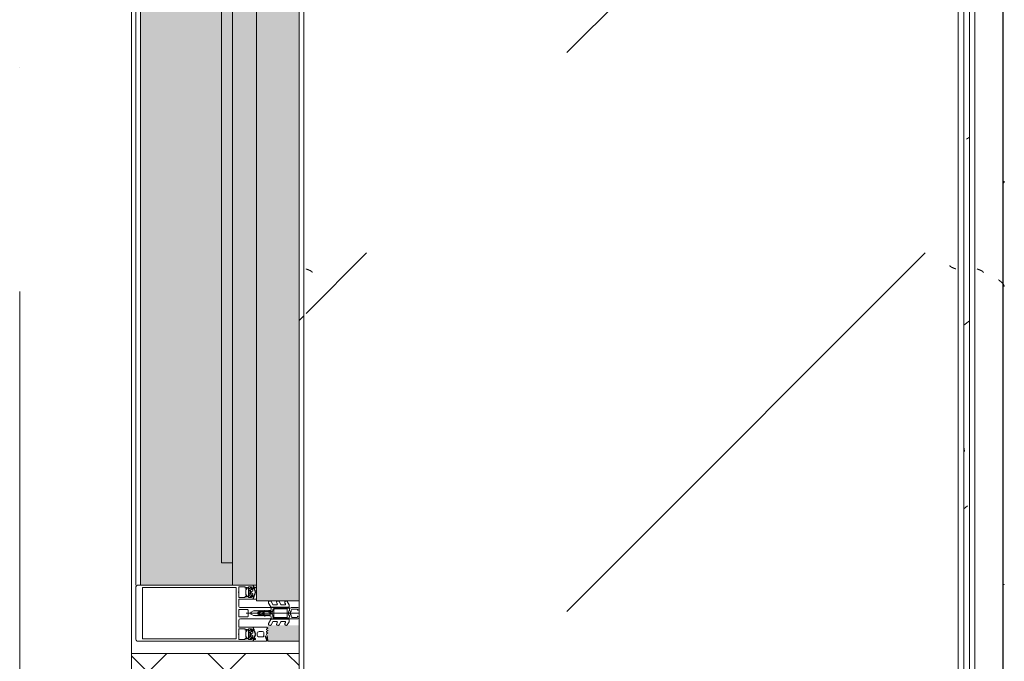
# Model space of a CAD drawing. Header units: millimetres. Extents: x -3267 to 40126, y 29201 to 102288.
# Tile 167 of 256: x 36726 to 37607, y 41871 to 42445. Entities that reach past the tile are written whole.
import ezdxf

# ---------------------------------------------------------------- set-up
doc = ezdxf.new("R2010")
doc.units = ezdxf.units.MM
doc.linetypes.add('4_ Штрихпунктир_ 10 х 2 мм', pattern=[1400, 1000, -200, 0, -200])
for name, color, linetype, lineweight in [('A-DETL-GENF-OTLN', 7, 'Continuous', 9), ('A-GLAZ-____-OTLN', 7, 'Continuous', 9), ('A-GLAZ-CWMG-MCUT', 7, 'Continuous', 9), ('A-GLAZ-CWMG-OTLN', 7, 'Continuous', 9), ('A-WALL-____-MCUT', 7, 'Continuous', 9), ('A-WALL-____-OTLN', 7, 'Continuous', 9), ('A-WALL-____-PATT', 7, 'Continuous', 9), ('M-EQPM-____-OTLN', 7, 'Continuous', 9), ('S-GRID-____-OTLN', 7, 'Continuous', 9)]:
    doc.layers.add(name, color=color, linetype=linetype, lineweight=lineweight)
pattern_1 = [(315, (43550, -34250), (1000, 0), [50, -1364.214]), (315, (43050, -34250), (1000, 0), [50, -1364.214]), (315, (43050, -34750), (1000, 0), [50, -1364.214]), (315, (43764.64, -34964.64), (1000, 0), [403.55, -1010.664]), (315, (43264.64, -34964.64), (1000, 0), [403.55, -1010.664]), (315, (43764.64, -34464.64), (1000, 0), [403.55, -1010.664]), (315, (43264.64, -34464.64), (1000, 0), [453.55, -960.664])]

# ---------------------------------------------------------------- blocks, each defined once
blk = doc.blocks.new('FP_200-ВКК_02_К1_З_ЭОМ_кабель_')
at = {"layer": 'M-EQPM-____-OTLN', "color": 253, "true_color": 0xaaaaaa}
for p, q in [((1650, 630.11), (0, 630.11)), ((718.65, 631.27), (718.56, 631.28)), ((718.74, 631.26), (718.65, 631.27)), ((718.82, 631.25), (718.74, 631.26)), ((718.91, 631.23), (718.82, 631.25)), ((719, 631.21), (718.91, 631.23)), ((719.09, 631.18), (719, 631.21)), ((719.18, 631.15), (719.09, 631.18)), ((719.26, 631.12), (719.18, 631.15)), ((719.35, 631.08), (719.26, 631.12)), ((719.44, 631.04), (719.35, 631.08)), ((719.53, 630.99), (719.44, 631.04)), ((719.61, 630.94), (719.53, 630.99)), ((719.7, 630.88), (719.61, 630.94)), ((719.79, 630.83), (719.7, 630.88)), ((719.88, 630.76), (719.79, 630.83)), ((719.97, 630.7), (719.88, 630.76)), ((720.05, 630.63), (719.97, 630.7)), ((720.14, 630.55), (720.05, 630.63)), ((720.23, 630.48), (720.14, 630.55)), ((720.32, 630.4), (720.23, 630.48)), ((720.4, 630.31), (720.32, 630.4)), ((720.49, 630.22), (720.4, 630.31)), ((720.58, 630.13), (720.49, 630.22)), ((720.67, 630.04), (720.58, 630.13)), ((1079.21, 631.21), (1079.14, 631.27)), ((1079.28, 631.06), (1079.21, 631.21)), ((1079.35, 630.82), (1079.28, 631.06)), ((1079.42, 630.5), (1079.35, 630.82)), ((1079.49, 630.1), (1079.42, 630.5))]:
    blk.add_line(p, q, dxfattribs=at)
blk = doc.blocks.new('ПР_Крышка пояса - Тип 1-V199-ВКК_02_К1_З_ЭОМ_кабель_')
at = {"layer": 'M-EQPM-____-OTLN', "true_color": 0xaaaaaa}
h = blk.add_hatch(dxfattribs=at)
h.set_pattern_fill('FP_96', color=253, style=0, pattern_type=2)
h.set_pattern_definition([(140.116, (43300, -34960.7), (31.8804, 362.8687), [38.035, -418.388]), (84.979, (43300, -34960.7), (-382.1136, -70.1924), [30.356, -333.911]), (190.409, (43302.66, -34930.47), (-350.2335, 292.6756), [32.376, -356.132]), (136.302, (43198.4, -34960.7), (84.086, 539.927), [57.037, -627.411]), (186.609, (43205.4, -34915.7), (-494.8554, 472.851), [48.567, -534.241]), (81.148, (43198.4, -34960.7), (-494.8496, 472.857), [45.536, -500.899]), (111.079, (43223.8, -34910.11), (204.5313, 301.9806), [37.963, -417.597]), (55.89, (43223.8, -34910.1), (-368.3755, 123.0973), [30.394, -334.332]), (161.523, (43240.84, -34884.95), (-163.8489, 425.0748), [32.367, -356.032]), (127.614, (43300, -34960.7), (-169.11016, 6.15234), [16.721, -313.638, 16.721, -658.437]), (127.614, (43300, -34960.7), (-169.11016, 6.15234), [-347.079, -322.758, 16.721, -318.958]), (97.531, (43300, -34960.7), (-200.36217, 133.088), [16.696, -176.575, 16.696, -305.591, -127.751]), (97.531, (43300, -34960.7), (-200.36217, 133.088), [-515.558, 16.696, -111.055]), (57.393, (43300, -35073.52), (11.4573, 270.066), [16.715, -109.913, 16.715, -378.366, -524.242]), (57.393, (43300, -35073.52), (11.4573, 270.066), [-521.709, 16.715, -507.527]), (47.382, (43300, -35124.11), (-50.8514, 295.0393), [16.727, -148.004, 16.727, -245.829, -372.545]), (47.382, (43300, -35124.11), (-50.8514, 295.0393), [-427.287, 16.727, -355.819])])
h.paths.add_polyline_path([(1650, 600), (0, 600), (0, 595), (1650, 595)])
at = {"layer": 'M-EQPM-____-OTLN', "color": 253, "true_color": 0xaaaaaa}
blk.add_blockref('FP_200-ВКК_02_К1_З_ЭОМ_кабель_', (0, 0), dxfattribs=at)
blk = doc.blocks.new('Rectangular Mullion - HI_CovCap-20mm_Mull-105mm-V273-ВКК_02_К1_З_ЭОМ_кабель_')
at = {"layer": 'A-DETL-GENF-OTLN', "color": 253, "true_color": 0xaaaaaa}
for p, q in [((-25, 144.5), (-25, 130.68)), ((23.5, 146), (-23.5, 146)), ((25, 130.68), (25, 144.5)), ((-25, 136), (-25, 59.5)), ((-22.9, 135.44), (-22.9, 59.4)), ((22.9, 136), (22.9, 59.4)), ((25, 136), (25, 59.4)), ((-25, 59.5), (-25, 61)), ((-12.6, 53.5), (-12.6, 41.4)), ((-3.2, 46.1), (-3.2, 53.5)), ((-2.7, 54), (2.7, 54)), ((3.2, 53.5), (3.2, 46.1)), ((12.6, 41.4), (12.6, 53.5)), ((-21.76, 44.51), (-22.58, 43.54)), ((-22.24, 46.35), (-21.18, 47.41)), ((-20.47, 47.7), (-17.13, 47.7)), ((-16.42, 47.41), (-15.36, 46.35)), ((-15.02, 43.54), (-15.84, 44.51)), ((-5, 25.5), (-5, 52.5)), ((2.7, 45.6), (-2.7, 45.6)), ((0, 47.27), (0, 0)), ((5, 52.5), (5, 25.5)), ((15.02, 43.54), (15.84, 44.51)), ((15.36, 46.35), (16.42, 47.41)), ((17.13, 47.7), (20.47, 47.7)), ((21.18, 47.41), (22.24, 46.35)), ((21.76, 44.51), (22.58, 43.54)), ((-23.5, 40.8), (-25, 40.8)), ((-22.3, 40.8), (-22.9, 40.8)), ((-22.9, 40.2), (-21.62, 40.2)), ((-22.27, 39.59), (-22.55, 39.1)), ((-21.2, 42.9), (-21.2, 41.7)), ((-21.07, 39.62), (-21.08, 39.77)), ((-19.5, 43.4), (-20.7, 43.4)), ((-20.7, 41.2), (-20.42, 41.2)), ((-20.48, 39.51), (-20.66, 39.4)), ((-20.16, 41.35), (-19.24, 42.95)), ((-19.97, 39.2), (-20.02, 39.33)), ((-17.65, 44), (-19.95, 44)), ((-19.33, 39.22), (-19.48, 39.08)), ((-18.77, 39.04), (-18.85, 39.17)), ((-18.36, 42.95), (-17.44, 41.35)), ((-18.16, 39.23), (-18.26, 39.06)), ((-16.9, 43.4), (-18.1, 43.4)), ((-17.56, 39.21), (-17.67, 39.31)), ((-17.18, 41.2), (-16.9, 41.2)), ((-17.02, 39.56), (-17.07, 39.36)), ((-16.46, 39.68), (-16.59, 39.75)), ((-16.4, 41.7), (-16.4, 42.9)), ((-14.64, 40.8), (-15.29, 40.8)), ((-0.87, 36.5), (-1.7, 35.06)), ((-1.12, 34.47), (-0.43, 35.65)), ((0.43, 35.65), (1.12, 34.47)), ((1.7, 35.06), (0.87, 36.5)), ((14.64, 40.8), (15.29, 40.8)), ((16.4, 41.7), (16.4, 42.9)), ((16.4, 35.6), (16.4, 32.6)), ((16.46, 39.68), (16.59, 39.75)), ((16.9, 43.4), (18.1, 43.4)), ((17.18, 41.2), (16.9, 41.2)), ((17.02, 39.56), (17.07, 39.36)), ((18.36, 42.95), (17.44, 41.35)), ((17.56, 39.21), (17.67, 39.31)), ((17.65, 44), (19.95, 44)), ((18.16, 39.23), (18.26, 39.06)), ((19.2, 37.6), (18.4, 37.6)), ((18.77, 39.04), (18.85, 39.17)), ((20.16, 41.35), (19.24, 42.95)), ((19.33, 39.22), (19.48, 39.08)), ((19.5, 43.4), (20.7, 43.4)), ((19.97, 39.2), (20.02, 39.33)), ((20.7, 41.2), (20.42, 41.2)), ((20.48, 39.51), (20.66, 39.4)), ((21.07, 39.62), (21.08, 39.77)), ((21.2, 42.9), (21.2, 41.7)), ((21.2, 32.6), (21.2, 35.6)), ((22.9, 40.2), (21.62, 40.2)), ((22.27, 39.59), (22.55, 39.1)), ((22.3, 40.8), (22.9, 40.8)), ((-9.07, 27.17), (-5.65, 25.19)), ((-2.24, 31), (-2.45, 30.87)), ((-2.45, 30.53), (-2.25, 30.41)), ((-1.89, 34.49), (-2.1, 32.75)), ((-1.33, 33.68), (-1.33, 33.78)), ((-1.25, 31.1), (0.74, 31.1)), ((-0.6, 32.5), (-0.6, 32.42)), ((0.84, 33), (-0.1, 33)), ((0.6, 32.3), (0.93, 32.3)), ((1.02, 31.78), (0.74, 32.06)), ((1.33, 33.78), (1.33, 33.68)), ((2.1, 32.75), (1.89, 34.49)), ((2.45, 30.87), (2.24, 31)), ((2.25, 30.41), (2.45, 30.53)), ((5.65, 25.19), (9.07, 27.17)), ((14.04, 28.99), (13.55, 28.15)), ((15.24, 28.15), (14.75, 28.99)), ((16.25, 28.99), (15.76, 28.15)), ((17.44, 28.15), (16.96, 28.99)), ((17.4, 31.6), (20.2, 31.6)), ((18.43, 28.95), (17.96, 28.15)), ((23.1, 29.29), (20.89, 30.27)), ((24.8, 29.2), (23.51, 29.2)), ((23.55, 28.9), (24.16, 28.9)), ((24.56, 28), (23.89, 28)), ((24.76, 28.3), (24.76, 28.2)), ((-7.75, 16.23), (-10.41, 17.77)), ((-7.75, 23.52), (-10.33, 25.01)), ((-9.07, 19.88), (-8.25, 19.41)), ((-7.5, 19.84), (-7.5, 23.08)), ((-5.4, 9.3), (-5.4, 24.76)), ((-3.5, 25), (-4.5, 25)), ((-3.9, 22), (-3.9, 11)), ((-3.4, 22.5), (3.4, 22.5)), ((-3.3, 23.5), (-1.9, 23.5)), ((-1.7, 23.7), (-1.7, 24.9)), ((-1.4, 24.49), (-1.4, 23.99)), ((-1.1, 23.82), (-0.5, 24.17)), ((0.3, 26.2), (-1.09, 26.2)), ((0.43, 25), (0.2, 25)), ((0.34, 25.28), (0.58, 25.52)), ((0.5, 24.17), (1.42, 23.63)), ((1.92, 23.5), (3.3, 23.5)), ((4.5, 25), (3.5, 25)), ((3.9, 11), (3.9, 22)), ((4.3, 22.5), (4.3, 9.4)), ((5.4, 24.76), (5.4, 9.3)), ((7.5, 23.08), (7.5, 19.84)), ((10.33, 25.01), (7.75, 23.52)), ((10.41, 17.77), (7.75, 16.23)), ((8.25, 19.41), (9.07, 19.88)), ((-7.62, 8.87), (-10.41, 10.48)), ((-9.07, 12.6), (-8.25, 12.12)), ((-7.5, 12.55), (-7.5, 15.8)), ((3.4, 10.5), (-3.4, 10.5)), ((-1.7, 9), (-2, 8.69)), ((2, 8.69), (1.7, 9)), ((7.5, 15.8), (7.5, 12.55)), ((10.41, 10.48), (7.62, 8.87)), ((8.25, 12.12), (9.07, 12.6)), ((-5.9, 8.8), (-7.37, 8.8)), ((-5, 1), (-5, 6.7)), ((-2.71, 8.4), (-4.02, 8.4)), ((-3.7, 1.7), (-3.7, 6)), ((-2.7, 7), (-2.13, 7)), ((-1.42, 7.29), (-0.71, 8.01)), ((0.71, 8.01), (1.42, 7.29)), ((2.13, 7), (2.7, 7)), ((3.3, 8.4), (2.71, 8.4)), ((3.7, 6), (3.7, 1.7)), ((7.37, 8.8), (5.9, 8.8))]:
    blk.add_line(p, q, dxfattribs=at)
at = {"layer": 'A-DETL-GENF-OTLN', "color": 253, "true_color": 0xaaaaaa, "flags": 128}
for points in [[(22.9, 130.68), (22.9, 140.2), (-22.9, 140.2), (-22.9, 130.68)], [(-19.05, 54), (-23.5, 54), (-23.5, 48.3), (-22.3, 48.3), (-22.3, 47.7), (-22.95, 47.05)], [(22.9, 61), (22.9, 57.79), (22.9, 56.3), (11.2, 56.3), (-11.2, 56.3), (-22.9, 56.3), (-22.9, 57.79), (-22.9, 61)], [(-14.65, 47.05), (-15.3, 47.7), (-15.3, 48.3), (-14.1, 48.3), (-14.1, 54), (-18.55, 54)], [(-6.5, 54), (-11.2, 54), (-12.1, 54)], [(12.1, 54), (11.2, 54), (6.5, 54)], [(18.55, 54), (14.1, 54), (14.1, 48.3), (15.3, 48.3), (15.3, 47.7), (14.65, 47.05)], [(25, 61), (25, 57.79), (25, 41), (23.1, 41), (22.3, 41.8), (22.3, 42.4), (23.5, 42.4), (23.5, 45.1), (19.05, 45.1)], [(22.95, 47.05), (22.3, 47.7), (22.3, 48.3), (23.5, 48.3), (23.5, 54), (19.05, 54)], [(-19.05, 45.1), (-23.5, 45.1), (-23.5, 42.4), (-22.3, 42.4), (-22.3, 41.8), (-23.1, 41), (-25, 41)], [(-13.1, 40.9), (-14.4, 40.9), (-15.3, 41.8), (-15.3, 42.4), (-14.1, 42.4), (-14.1, 45.1), (-18.55, 45.1)], [(18.55, 45.1), (14.1, 45.1), (14.1, 42.4), (15.3, 42.4), (15.3, 41.8), (14.4, 40.9), (13.1, 40.9)], [(-22.5, 43.09), (-22, 42.8), (-22, 42.67)], [(-16.05, 40.2), (-14.75, 40.1), (-16.02, 40.1), (-16.02, 39.94)], [(-15.6, 42.67), (-15.6, 42.8), (-15.1, 43.09)], [(-12.6, 38), (-12.6, 40.8), (-13.95, 40.8)], [(-0.87, 42.8), (-2, 40.84), (-2, 39.84), (-2.5, 39.55), (-2, 39.26), (-2, 38.04), (-2.5, 37.75), (-2, 37.46), (-2, 36.24), (-2.5, 35.95), (-2, 35.66), (-2, 34.44), (-2.5, 34.15), (-2, 33.86), (-2, 32.64), (-2.5, 32.35), (-2, 32.06), (-2, 30.84), (-2.5, 30.55), (-2, 30.26), (-2, 29.04), (-2.5, 28.75), (-2, 28.46), (-2, 27.24), (-2.5, 26.95), (-2.5, 26)], [(2.5, 26), (2, 26.29), (2, 27.51), (2.5, 27.8), (2, 28.09), (2, 29.31), (2.5, 29.6), (2, 29.89), (2, 31.11), (2.5, 31.4), (2, 31.69), (2, 32.91), (2.5, 33.2), (2, 33.49), (2, 34.71), (2.5, 35), (2, 35.29), (2, 36.51), (2.5, 36.8), (2, 37.09), (2, 38.31), (2.5, 38.6), (2, 38.89), (2, 40.84), (0.87, 42.8)], [(13.03, 28.15), (12.6, 28.9), (12.6, 40.8), (13.95, 40.8)], [(16.05, 40.2), (14.75, 40.1), (16.02, 40.1), (16.02, 39.94)], [(15.6, 42.67), (15.6, 42.8), (15.1, 43.09)], [(22.5, 43.09), (22, 42.8), (22, 42.67)], [(23.5, 40.8), (25, 40.8), (25, 29.4)], [(-0.35, 31.99), (0.1, 31.73), (-1.23, 31.6)], [(0.4, 31.8), (0.4, 31.9), (0.4, 32.1)], [(-3.41, 25), (-5, 25), (-5, 9.1)], [(-4.51, 8.95), (-4.3, 11), (-4.3, 22.5)], [(-1.55, 25.25), (-1.17, 25.64), (-0.2, 25.7), (-0.42, 25.6), (-1.25, 24.85)], [(-0.1, 25.3), (-0.1, 25.4), (0, 25.42)], [(5, 1), (5, 25), (3.41, 25)], [(-2.65, 1), (-2.65, 1.4), (-3.4, 1.4)], [(3.4, 1.4), (2.65, 1.4), (2.65, 1)]]:
    blk.add_lwpolyline(points, dxfattribs=at)
blk.add_lwpolyline([(0, 37), (0, 35.9)], close=True, dxfattribs=at)
at = {"layer": 'A-DETL-GENF-OTLN', "color": 253, "true_color": 0xaaaaaa}
for centre, radius, start, end in [((-23.5, 144.5), 1.5, 90, 180), ((23.5, 144.5), 1.5, 360, 90), ((-18.8, 53.94), 0.256, 12.68038, 167.31962), ((-12.1, 53.5), 0.5, 90, 180), ((-6.5, 52.5), 1.5, 360, 90), ((-2.7, 53.5), 0.5, 90, 180), ((2.7, 53.5), 0.5, 0, 90), ((6.5, 52.5), 1.5, 90, 180), ((12.1, 53.5), 0.5, 0, 90), ((18.8, 53.94), 0.256, 12.68038, 167.31962), ((-22.59, 46.7), 0.5, 135, 315), ((-21.15, 44), 0.8, 22.61561, 140.00332), ((-20.47, 46.7), 1, 90, 135), ((-19.95, 44.5), 0.5, 202.62239, 269.99966), ((-18.8, 45.04), 0.256, 12.68038, 167.31962), ((-17.65, 44.5), 0.5, 269.99881, 337.37914), ((-16.45, 44), 0.8, 40.00306, 157.37723), ((-17.13, 46.7), 1, 45, 90), ((-15.01, 46.7), 0.5, 225, 45), ((-2.7, 46.1), 0.5, 180, 270), ((2.7, 46.1), 0.5, 270, 0), ((15.01, 46.7), 0.5, 135, 315), ((16.45, 44), 0.8, 22.62277, 139.99694), ((17.13, 46.7), 1, 90, 135), ((17.65, 44.5), 0.5, 202.62086, 270.00119), ((18.8, 45.04), 0.256, 12.68038, 167.31962), ((19.95, 44.5), 0.5, 270.00034, 337.37761), ((21.15, 44), 0.8, 39.99668, 157.38439), ((20.47, 46.7), 1, 45, 90), ((22.59, 46.7), 0.5, 225, 45), ((-22.9, 39.55), 0.65, 90, 270), ((-23.2, 40.8), 0.3, 180, 0), ((-22.9, 39.3), 0.4, 269.99999, 330.00626), ((-22.35, 43.35), 0.3, 140.01031, 239.99507), ((-22.3, 41.1), 0.3, 270.90521, 359.98148), ((-21.41, 39.09), 1, 90.82716, 149.99773), ((-18.96, 41.89), 3.14, 165.49788, 194.50212), ((-21.62, 39.7), 0.5, 54.92212, 90), ((-21.42, 39.75), 0.339, 3.00251, 90.82171), ((-18.8, 43.71), 4.4, 234.92212, 305.84121), ((-20.7, 42.9), 0.5, 89.98992, 180.01008), ((-20.7, 41.7), 0.5, 179.98974, 270.01026), ((-20.8, 39.64), 0.272, 183.0147, 299.98901), ((-20.32, 39.23), 0.316, 18.00331, 119.99297), ((-20.42, 41.5), 0.3, 269.98791, 330.00644), ((-19.69, 39.29), 0.3, 197.9991, 314.99946), ((-19.5, 43.1), 0.3, 329.99756, 90.00642), ((-19.11, 38.99), 0.316, 32.98956, 135.00901), ((-18.52, 39.21), 0.3, 213.00146, 329.99975), ((-18.1, 43.1), 0.3, 89.99872, 209.99731), ((-17.88, 39.07), 0.316, 48.00262, 149.99741), ((-17.36, 39.43), 0.3, 227.99716, 345.00452), ((-17.18, 41.5), 0.3, 209.995, 270.01065), ((-16.73, 39.48), 0.3, 63.00317, 164.99853), ((-16.9, 42.9), 0.5, 0.00918, 89.99082), ((-16.9, 41.7), 0.5, 270.00904, 359.99096), ((-16.32, 39.94), 0.3, 243.00899, 359.98883), ((-16.05, 39.9), 0.3, 90, 125.84121), ((-18.64, 41.89), 3.14, 346.80247, 14.483), ((-15.29, 41.1), 0.3, 166.80247, 270), ((-15.25, 43.35), 0.3, 299.99829, 40.01132), ((-14.83, 40.53), 0.33, 270.00002, 54.90994), ((-14.75, 40.6), 0.5, 269.99115, 352.82633), ((-13.95, 40.5), 0.3, 90.00299, 172.8115), ((-13.1, 41.4), 0.5, 270, 0), ((0, 42.3), 1, 30, 150), ((0, 36), 1, 90.02865, 150), ((0, 35.4), 0.5, 90.0573, 150), ((0, 36), 1, 30, 89.97135), ((0, 35.4), 0.5, 30, 89.9427), ((13.1, 41.4), 0.5, 180, 270), ((13.95, 40.5), 0.3, 7.1885, 89.99701), ((14.75, 40.6), 0.5, 187.17367, 270.00885), ((14.83, 40.53), 0.33, 125.09006, 269.99998), ((15.25, 43.35), 0.3, 139.98868, 240.00171), ((15.29, 41.1), 0.3, 270, 13.19753), ((18.64, 41.89), 3.14, 165.517, 193.19753), ((16.32, 39.94), 0.3, 180.01117, 296.99101), ((16.05, 39.9), 0.3, 54.15879, 90), ((18.8, 43.71), 4.4, 234.15879, 305.07788), ((16.9, 42.9), 0.5, 90.00918, 179.99082), ((16.9, 41.7), 0.5, 180.00904, 269.99096), ((18.4, 35.6), 2, 90.00207, 179.99793), ((16.73, 39.48), 0.3, 15.00147, 116.99683), ((17.36, 39.43), 0.3, 194.99548, 312.00284), ((17.18, 41.5), 0.3, 269.98935, 330.005), ((17.88, 39.07), 0.316, 30.00259, 131.99738), ((18.1, 43.1), 0.3, 330.00269, 90.00128), ((18.52, 39.21), 0.3, 210.00025, 326.99854), ((19.11, 38.99), 0.316, 44.99099, 147.01044), ((19.5, 43.1), 0.3, 89.99358, 210.00244), ((19.2, 35.6), 2, 359.99744, 90.00256), ((19.69, 39.29), 0.3, 225.00054, 342.0009), ((20.32, 39.23), 0.316, 60.00703, 161.99669), ((20.42, 41.5), 0.3, 209.99356, 270.01209), ((20.8, 39.64), 0.272, 240.01099, 356.9853), ((20.7, 42.9), 0.5, 359.98992, 90.01008), ((20.7, 41.7), 0.5, 269.98974, 0.01026), ((21.42, 39.75), 0.339, 89.17829, 176.99749), ((21.62, 39.7), 0.5, 90, 125.07788), ((21.41, 39.09), 1, 30.00227, 89.17284), ((18.96, 41.89), 3.14, 345.49788, 14.50212), ((22.3, 41.1), 0.3, 180.01852, 269.09479), ((22.35, 43.35), 0.3, 300.00493, 39.98969), ((22.9, 39.3), 0.4, 209.99374, 270.00001), ((23.2, 40.8), 0.3, 180, 0), ((22.9, 39.55), 0.65, 270, 90), ((-9.68, 26.13), 1.3, 154.41173, 240), ((-9.72, 26.04), 1.3, 60, 150), ((-3.41, 26.5), 1.5, 270, 10.22002), ((-2.35, 30.7), 0.2, 120, 240), ((17.75, 30.31), 20, 179.72362, 190.22002), ((17.75, 30.31), 20, 173, 178.04971), ((-0.4, 34.31), 1.5, 150, 173), ((-1.25, 30.9), 0.2, 90, 179.3132), ((46.55, 30.33), 48, 179.3132, 184.71248), ((46.55, 30.33), 48, 176, 178.23414), ((-1.23, 31.8), 0.2, 178.23414, 270), ((0.27, 33.67), 1.6, 150, 176), ((-0.1, 32.5), 0.5, 90, 180), ((-0.1, 32.42), 0.5, 180, 240), ((0.2, 31.9), 0.2, 240, 0), ((0.2, 31.8), 0.2, 270, 0), ((0.6, 32.1), 0.2, 90, 180), ((0.6, 31.92), 0.2, 45, 180), ((0.74, 31.5), 0.4, 270, 45), ((0.84, 33.5), 0.5, 270, 3.83017), ((0.93, 31.8), 0.5, 1.77701, 90), ((-0.27, 33.67), 1.6, 4, 30), ((-46.55, 30.33), 48, 354.4962, 1.77701), ((-46.55, 30.33), 48, 3.83017, 4), ((0.4, 34.31), 1.5, 7, 30), ((3.41, 26.5), 1.5, 169.77998, 270), ((-17.75, 30.31), 20, 349.77998, 0.27638), ((-17.75, 30.31), 20, 1.95029, 7), ((2.35, 30.7), 0.2, 300, 60), ((9.72, 26.04), 1.3, 30, 120), ((9.68, 26.13), 1.3, 300, 25.58827), ((13.29, 28.3), 0.3, 209.9964, 330.0036), ((14.4, 28.79), 0.41, 30.00523, 149.99477), ((15.5, 28.3), 0.3, 209.9964, 330.0036), ((16.6, 28.79), 0.41, 29.9985, 150.0015), ((17.4, 32.6), 1, 180.00127, 269.99873), ((17.7, 28.3), 0.3, 209.9964, 330.0036), ((18.86, 28.68), 0.51, 63.33857, 148.19306), ((23.89, 38.7), 10.7, 243.33981, 269.99936), ((20.2, 32.6), 1, 269.99283, 0.00717), ((20.75, 29.95), 0.35, 66.00158, 241.92521), ((23.55, 35.2), 6.3, 241.92787, 269.99964), ((23.51, 30.2), 1, 246.00621, 269.99547), ((24.16, 28.3), 0.6, 359.98764, 90.01018), ((24.56, 28.2), 0.2, 269.97732, 0.03798), ((24.8, 29.4), 0.2, 270.00393, 359.99169), ((-9.81, 18.81), 1.2, 150, 240), ((-9.72, 18.76), 1.3, 60, 150), ((-8, 19.84), 0.5, 240, 0), ((-8, 23.08), 0.5, 360, 60), ((-5.9, 24.76), 0.5, 360, 60), ((-4.5, 25.5), 0.5, 180, 270), ((-3.3, 22.5), 1, 90, 180), ((-3.4, 22), 0.5, 90, 180), ((-3.5, 26), 1, 270, 0), ((-1.9, 23.7), 0.2, 270, 0), ((-1.2, 24.9), 0.5, 135, 180), ((-0.9, 24.49), 0.5, 135, 180), ((-1.2, 23.99), 0.2, 180, 300), ((-1.09, 26.4), 0.2, 184.71248, 270), ((-1.02, 25.5), 0.2, 90, 135), ((-0.42, 25.4), 0.2, 90, 135), ((0, 23.3), 1, 60, 120), ((-0.3, 25.4), 0.2, 360, 90), ((-0.2, 25.5), 0.2, 360, 90), ((0.2, 25.3), 0.3, 180, 270), ((0.2, 25.42), 0.2, 180, 315), ((0.3, 25.8), 0.4, 315, 90), ((0.43, 25.8), 0.8, 270, 354.4962), ((1.92, 24.5), 1, 240, 270), ((3.5, 26), 1, 180, 270), ((3.3, 22.5), 1, 360, 90), ((3.4, 22), 0.5, 360, 90), ((4.5, 25.5), 0.5, 270, 360), ((5.9, 24.76), 0.5, 120, 180), ((8, 23.08), 0.5, 120, 180), ((8, 19.84), 0.5, 180, 300), ((9.72, 18.76), 1.3, 30, 120), ((9.81, 18.81), 1.2, 300, 30), ((-9.81, 11.52), 1.2, 150, 240), ((-9.72, 11.47), 1.3, 60, 150), ((-8, 12.55), 0.5, 240, 0), ((-8, 15.8), 0.5, 360, 60), ((-7.37, 9.3), 0.5, 240, 270), ((-5.9, 9.3), 0.5, 270, 0), ((-4, 9.1), 1, 180, 216.8699), ((-4.02, 8.9), 0.5, 174, 270), ((-3.4, 11), 0.5, 180, 270), ((0, 7.3), 2.4, 45, 135), ((3.3, 9.4), 1, 270, 0), ((3.4, 11), 0.5, 270, 0), ((5.9, 9.3), 0.5, 180, 270), ((7.37, 9.3), 0.5, 270, 300), ((8, 15.8), 0.5, 120, 180), ((8, 12.55), 0.5, 180, 300), ((9.72, 11.47), 1.3, 30, 120), ((9.81, 11.52), 1.2, 300, 30), ((-4, 6.7), 1, 143.1301, 180), ((-4, 1), 1, 180, 270), ((-5.6, 7.9), 1, 323.1301, 36.8699), ((-2.7, 6), 1, 90, 180), ((-3.4, 1.7), 0.3, 180, 270), ((-3.65, 1), 1, 270, 0), ((-2.71, 9.4), 1, 270, 315), ((-2.13, 8), 1, 270, 315), ((0, 7.3), 1, 45, 135), ((2.13, 8), 1, 225, 270), ((2.71, 9.4), 1, 225, 270), ((3.65, 1), 1, 180, 270), ((2.7, 6), 1, 360, 90), ((3.4, 1.7), 0.3, 270, 0), ((4, 1), 1, 270, 0)]:
    blk.add_arc(centre, radius, start, end, dxfattribs=at)
blk = doc.blocks.new('Rectangular Mullion - FWS-50-HI_Mull_CovCap-20mm_Mull-105mm_zoloto-5843152-ВКК_02_К1_З_ЭОМ_кабель_')
at = {"layer": 'A-GLAZ-CWMG-OTLN', "true_color": 0xf8f3e1}
blk.add_hatch(color=7, dxfattribs=at).paths.add_polyline_path([(4340, 99522), (4340, 99550), (4326, 99550), (4326, 99522)])
at = {"layer": 'A-GLAZ-CWMG-OTLN', "color": 253, "true_color": 0xaaaaaa}
blk.add_line((4340, 99550), (4340, 99522), dxfattribs=at)
blk = doc.blocks.new('АРФ_ блок_Окно - FWS SI insert unit_zoloto ПР-9497958-ВКК_02_К1_З_ЭОМ_кабель_')
at = {"layer": 'A-GLAZ-____-OTLN', "true_color": 0xf8f3e1}
for points in [[(-455, 69.5), (-455, 59.5), (455, 59.5), (455, 69.5), (-358.05, 69.5)], [(-358.05, 59.5), (-475, 59.5), (-475, 38), (475, 38), (475, 59.5), (-207.77, 59.5)], [(-489, 38), (-489, 0), (489, 0), (489, 38), (-358.05, 38)]]:
    blk.add_hatch(color=7, dxfattribs=at).paths.add_polyline_path(points)
at = {"layer": 'A-GLAZ-____-OTLN', "color": 253, "true_color": 0xaaaaaa}
for p, q in [((-455, 69.5), (455, 69.5)), ((-455, 59.5), (-455, 69.5)), ((-475, 38), (-475, 59.5)), ((-475, 59.5), (475, 59.5)), ((-489, 0), (-489, 38)), ((-489, 38), (489, 38))]:
    blk.add_line(p, q, dxfattribs=at)
blk = doc.blocks.new('Rectangular Mullion - FWS-50-HI_Mull_CovCap-20mm_Mull-105mm_zoloto-2885899-ВКК_02_К1_З_ЭОМ_кабель_')
at = {"layer": 'A-GLAZ-CWMG-OTLN', "true_color": 0xf8f3e1}
blk.add_hatch(color=7, dxfattribs=at).paths.add_polyline_path([(26908, 74420), (26990.5, 74420), (26990.5, 74440), (26980.5, 74440), (26980.5, 75301.75), (26966.5, 75302.3), (26966.5, 75306.01), (26909.5, 75307.08), (26909.5, 75329.58), (26966.5, 75329.99), (26966.5, 75334.25), (26980.5, 75334.25), (26980.5, 75350), (26990.5, 75350), (26990.5, 75370), (26908, 75370), (26908, 74445)])
at = {"layer": 'A-GLAZ-CWMG-MCUT', "color": 253, "true_color": 0xaaaaaa}
for p, q in [((26904, 75370), (26904, 74420)), ((26908, 74420), (26908, 75370))]:
    blk.add_line(p, q, dxfattribs=at)
blk = doc.blocks.new('FP_850-ВКК_02_К1_З_ЭОМ_кабель_')
at = {"layer": 'M-EQPM-____-OTLN', "color": 7, "true_color": 0xffffff}
for p, q in [((1543.92, 582.49), (1543.97, 582.49)), ((1543.97, 582.49), (1544.01, 582.5)), ((1544.01, 582.5), (1544.06, 582.51)), ((1544.06, 582.51), (1544.11, 582.53)), ((1544.11, 582.53), (1544.16, 582.55)), ((1544.16, 582.55), (1544.21, 582.57)), ((1544.21, 582.57), (1544.26, 582.59)), ((1544.26, 582.59), (1544.31, 582.62)), ((1544.31, 582.62), (1544.36, 582.65)), ((1544.36, 582.65), (1544.41, 582.69)), ((1544.41, 582.69), (1544.46, 582.72)), ((1544.46, 582.72), (1544.51, 582.76)), ((1544.51, 582.76), (1544.55, 582.81)), ((1544.55, 582.81), (1544.6, 582.86)), ((1544.6, 582.86), (1544.65, 582.91)), ((1544.65, 582.91), (1544.7, 582.96)), ((1544.7, 582.96), (1544.75, 583.02)), ((1544.75, 583.02), (1544.8, 583.07)), ((1544.8, 583.07), (1544.85, 583.14)), ((1544.85, 583.14), (1544.9, 583.2)), ((1544.9, 583.2), (1544.95, 583.27)), ((1544.95, 583.27), (1545, 583.34)), ((1545, 583.34), (1545.05, 583.42)), ((1545.05, 583.42), (1545.09, 583.49)), ((1545.09, 583.49), (1545.14, 583.57)), ((1545.14, 583.57), (1545.19, 583.65)), ((1545.19, 583.65), (1545.24, 583.74)), ((1545.24, 583.74), (1545.29, 583.82)), ((1545.29, 583.82), (1545.34, 583.91)), ((1545.34, 583.91), (1545.39, 584.01)), ((1545.39, 584.01), (1545.44, 584.1)), ((1545.44, 584.1), (1545.49, 584.2)), ((1545.49, 584.2), (1545.54, 584.3)), ((1545.54, 584.3), (1545.59, 584.4)), ((1545.59, 584.4), (1545.63, 584.5)), ((1545.63, 584.5), (1545.68, 584.61)), ((1545.68, 584.61), (1545.73, 584.72)), ((1545.73, 584.72), (1545.78, 584.82)), ((1545.78, 584.82), (1545.83, 584.94)), ((1545.83, 584.94), (1545.88, 585.05)), ((1545.88, 585.05), (1545.93, 585.17)), ((1545.93, 585.17), (1545.98, 585.28)), ((1545.98, 585.28), (1546.03, 585.4)), ((1546.03, 585.4), (1546.08, 585.52)), ((1546.08, 585.52), (1546.13, 585.64)), ((1546.13, 585.64), (1546.17, 585.77)), ((1546.17, 585.77), (1546.22, 585.89)), ((1546.22, 585.89), (1546.27, 586.02)), ((1546.27, 586.02), (1546.32, 586.14)), ((1546.32, 586.14), (1546.37, 586.27)), ((1546.37, 586.27), (1546.42, 586.4)), ((1546.42, 586.4), (1546.47, 586.53)), ((1546.47, 586.53), (1546.52, 586.66)), ((1546.52, 586.66), (1546.57, 586.79)), ((1546.57, 586.79), (1546.62, 586.92)), ((1546.62, 586.92), (1546.67, 587.06)), ((1546.67, 587.06), (1546.71, 587.19)), ((1546.71, 587.19), (1546.76, 587.33)), ((1546.76, 587.33), (1546.81, 587.46)), ((1546.81, 587.46), (1546.86, 587.59)), ((1546.86, 587.59), (1546.91, 587.73)), ((1546.91, 587.73), (1546.96, 587.86)), ((1546.96, 587.86), (1547.01, 588))]:
    blk.add_line(p, q, dxfattribs=at)
blk = doc.blocks.new('FP_851-ВКК_02_К1_З_ЭОМ_кабель_')
at = {"layer": 'M-EQPM-____-OTLN', "color": 7, "true_color": 0xffffff}
for p, q in [((1547.94, 8.73), (1547.99, 8.85)), ((1547.99, 8.85), (1548.04, 8.96)), ((1548.04, 8.96), (1548.09, 9.08)), ((1548.09, 9.08), (1548.14, 9.19)), ((1548.14, 9.19), (1548.18, 9.31)), ((1548.18, 9.31), (1548.23, 9.42)), ((1548.23, 9.42), (1548.28, 9.53)), ((1548.28, 9.53), (1548.33, 9.64)), ((1548.33, 9.64), (1548.38, 9.74)), ((1548.38, 9.74), (1548.43, 9.84)), ((1548.43, 9.84), (1548.48, 9.95)), ((1548.48, 9.95), (1548.53, 10.05)), ((1548.53, 10.05), (1548.58, 10.14)), ((1548.58, 10.14), (1548.62, 10.24)), ((1548.62, 10.24), (1548.67, 10.33)), ((1548.67, 10.33), (1548.72, 10.42)), ((1548.72, 10.42), (1548.77, 10.51)), ((1548.77, 10.51), (1548.82, 10.59)), ((1548.82, 10.59), (1548.87, 10.67)), ((1548.87, 10.67), (1548.92, 10.75)), ((1548.92, 10.75), (1548.97, 10.83)), ((1548.97, 10.83), (1549.02, 10.9)), ((1549.02, 10.9), (1549.06, 10.97)), ((1549.06, 10.97), (1549.11, 11.04)), ((1549.11, 11.04), (1549.16, 11.11)), ((1549.16, 11.11), (1549.21, 11.17)), ((1549.21, 11.17), (1549.26, 11.23)), ((1549.26, 11.23), (1549.31, 11.29)), ((1549.31, 11.29), (1549.36, 11.34)), ((1549.36, 11.34), (1549.41, 11.39)), ((1549.41, 11.39), (1549.46, 11.44)), ((1549.46, 11.44), (1549.5, 11.48)), ((1549.5, 11.48), (1549.55, 11.52)), ((1549.55, 11.52), (1549.6, 11.56)), ((1549.6, 11.56), (1549.65, 11.6)), ((1549.65, 11.6), (1549.7, 11.63)), ((1549.7, 11.63), (1549.75, 11.66)), ((1549.75, 11.66), (1549.8, 11.68)), ((1549.8, 11.68), (1549.85, 11.71)), ((1549.85, 11.71), (1549.9, 11.72)), ((1549.9, 11.72), (1549.94, 11.74)), ((1549.94, 11.74), (1549.99, 11.75)), ((1550, 11.75), (1550.04, 11.76)), ((1550.04, 11.76), (1550.08, 11.77)), ((1550.08, 11.77), (1550.11, 11.77)), ((1547.01, 6.26), (1547.06, 6.39)), ((1547.06, 6.39), (1547.11, 6.53)), ((1547.11, 6.53), (1547.16, 6.66)), ((1547.16, 6.66), (1547.21, 6.79)), ((1547.21, 6.79), (1547.26, 6.93)), ((1547.26, 6.93), (1547.3, 7.06)), ((1547.3, 7.06), (1547.35, 7.19)), ((1547.35, 7.19), (1547.4, 7.33)), ((1547.4, 7.33), (1547.45, 7.46)), ((1547.45, 7.46), (1547.5, 7.59)), ((1547.5, 7.59), (1547.55, 7.72)), ((1547.55, 7.72), (1547.6, 7.85)), ((1547.6, 7.85), (1547.65, 7.98)), ((1547.65, 7.98), (1547.7, 8.11)), ((1547.7, 8.11), (1547.74, 8.23)), ((1547.74, 8.23), (1547.79, 8.36)), ((1547.79, 8.36), (1547.84, 8.48)), ((1547.84, 8.48), (1547.89, 8.6)), ((1547.89, 8.6), (1547.94, 8.73))]:
    blk.add_line(p, q, dxfattribs=at)
blk = doc.blocks.new('ПР_Низ пояс - Тип 1-V849-ВКК_02_К1_З_ЭОМ_кабель_')
at = {"layer": 'M-EQPM-____-OTLN', "true_color": 0xffffff}
h = blk.add_hatch(dxfattribs=at)
h.set_pattern_fill('FP_294', style=0, pattern_type=2)
h.set_pattern_definition(pattern_1)
h.paths.add_polyline_path([(2400, 30.73), (2400, 588), (750, 588), (750, 6.26), (2400, 6.26)])
h = blk.add_hatch(dxfattribs=at)
h.set_pattern_fill('FP_294', style=0, pattern_type=2)
h.set_pattern_definition(pattern_1)
h.paths.add_polyline_path([(2400, 0), (2400, 4.26), (750, 4.26), (750, 0), (2397.14, 0)])
at = {"layer": 'M-EQPM-____-OTLN', "color": 253, "true_color": 0xaaaaaa}
for p, q in [((750, 595), (2400, 595)), ((750, 590), (2400, 590)), ((750, 4.26), (2400, 4.26)), ((750, 0), (2400, 0))]:
    blk.add_line(p, q, dxfattribs=at)
for name in ['FP_850-ВКК_02_К1_З_ЭОМ_кабель_', 'FP_851-ВКК_02_К1_З_ЭОМ_кабель_']:
    blk.add_blockref(name, (0, 0), dxfattribs=at)
blk = doc.blocks.new('FP_853-ВКК_02_К1_З_ЭОМ_кабель_')
at = {"layer": 'M-EQPM-____-OTLN', "color": 7, "true_color": 0xffffff}
for p, q in [((797.38, 607.95), (797.43, 608.08)), ((797.43, 608.08), (797.48, 608.21)), ((797.48, 608.21), (797.53, 608.34)), ((797.53, 608.34), (797.58, 608.48)), ((797.58, 608.48), (797.63, 608.61)), ((797.63, 608.61), (797.68, 608.74)), ((797.68, 608.74), (797.73, 608.86)), ((797.73, 608.86), (797.78, 608.99)), ((797.78, 608.99), (797.82, 609.12)), ((797.82, 609.12), (797.87, 609.24)), ((797.87, 609.24), (797.92, 609.37)), ((797.92, 609.37), (797.97, 609.49)), ((797.97, 609.49), (798.02, 609.61)), ((798.02, 609.61), (798.07, 609.73)), ((798.07, 609.73), (798.12, 609.84)), ((798.12, 609.84), (798.17, 609.96)), ((798.17, 609.96), (798.22, 610.07)), ((798.22, 610.07), (798.27, 610.19)), ((798.27, 610.19), (798.32, 610.3)), ((798.32, 610.3), (798.37, 610.4)), ((798.37, 610.4), (798.42, 610.51)), ((798.42, 610.51), (798.47, 610.61)), ((798.47, 610.61), (798.51, 610.71)), ((798.51, 610.71), (798.56, 610.81)), ((798.56, 610.81), (798.61, 610.91)), ((798.61, 610.91), (798.66, 611.01)), ((798.66, 611.01), (798.71, 611.1)), ((798.71, 611.1), (798.76, 611.19)), ((798.76, 611.19), (798.81, 611.27)), ((798.81, 611.27), (798.86, 611.36)), ((798.86, 611.36), (798.91, 611.44)), ((798.91, 611.44), (798.96, 611.52)), ((798.96, 611.52), (799.01, 611.6)), ((799.01, 611.6), (799.06, 611.67)), ((799.06, 611.67), (799.11, 611.74)), ((799.11, 611.74), (799.16, 611.81)), ((799.16, 611.81), (799.2, 611.87)), ((799.2, 611.87), (799.25, 611.94)), ((799.25, 611.94), (799.3, 612)), ((799.3, 612), (799.35, 612.05)), ((799.35, 612.05), (799.4, 612.1)), ((799.4, 612.1), (799.45, 612.15)), ((799.45, 612.15), (799.5, 612.2)), ((799.5, 612.2), (799.55, 612.24)), ((799.55, 612.24), (799.6, 612.28)), ((799.6, 612.28), (799.65, 612.32)), ((799.65, 612.32), (799.7, 612.36)), ((799.7, 612.36), (799.75, 612.39)), ((799.75, 612.39), (799.8, 612.41)), ((799.8, 612.41), (799.85, 612.44)), ((799.85, 612.44), (799.89, 612.46)), ((799.89, 612.46), (799.94, 612.48)), ((799.94, 612.48), (799.99, 612.49)), ((800, 612.49), (800.04, 612.5)), ((800.04, 612.5), (800.09, 612.51)), ((800.09, 612.51), (800.13, 612.51)), ((797.04, 607), (797.09, 607.14)), ((797.09, 607.14), (797.13, 607.27)), ((797.13, 607.27), (797.18, 607.41)), ((797.18, 607.41), (797.23, 607.54)), ((797.23, 607.54), (797.28, 607.68)), ((797.28, 607.68), (797.33, 607.81)), ((797.33, 607.81), (797.38, 607.95))]:
    blk.add_line(p, q, dxfattribs=at)
blk = doc.blocks.new('FP_854-ВКК_02_К1_З_ЭОМ_кабель_')
at = {"layer": 'M-EQPM-____-OTLN', "color": 7, "true_color": 0xffffff}
for p, q in [((806.64, 626), (806.74, 626.13)), ((806.74, 626.13), (806.83, 626.25)), ((806.83, 626.25), (806.93, 626.38)), ((806.93, 626.38), (807.03, 626.5)), ((807.03, 626.5), (807.12, 626.63)), ((807.12, 626.63), (807.22, 626.75)), ((807.22, 626.75), (807.32, 626.88)), ((807.32, 626.88), (807.42, 627)), ((807.42, 627), (807.51, 627.13)), ((807.51, 627.13), (807.61, 627.25)), ((807.61, 627.25), (807.71, 627.37)), ((807.71, 627.37), (807.81, 627.49)), ((807.81, 627.49), (807.9, 627.61)), ((807.9, 627.61), (808, 627.73)), ((808, 627.73), (808.1, 627.85)), ((808.1, 627.85), (808.2, 627.96)), ((808.2, 627.96), (808.29, 628.08)), ((808.29, 628.08), (808.39, 628.19)), ((808.39, 628.19), (808.49, 628.31)), ((808.49, 628.31), (808.59, 628.42)), ((808.59, 628.42), (808.68, 628.53)), ((808.68, 628.53), (808.78, 628.64)), ((808.78, 628.64), (808.88, 628.75)), ((808.88, 628.75), (808.97, 628.85)), ((808.97, 628.85), (809.07, 628.95)), ((809.07, 628.95), (809.17, 629.06)), ((809.17, 629.06), (809.27, 629.16)), ((809.27, 629.16), (809.36, 629.26)), ((809.36, 629.26), (809.46, 629.35)), ((809.46, 629.35), (809.56, 629.45)), ((809.56, 629.45), (809.66, 629.54)), ((809.66, 629.54), (809.75, 629.63)), ((809.75, 629.63), (809.85, 629.72)), ((809.85, 629.72), (809.95, 629.81)), ((809.95, 629.81), (810.05, 629.89)), ((810.05, 629.89), (810.14, 629.97)), ((810.14, 629.97), (810.24, 630.05)), ((810.24, 630.05), (810.34, 630.13)), ((810.34, 630.13), (810.44, 630.2)), ((810.44, 630.2), (810.53, 630.27)), ((810.53, 630.27), (810.63, 630.34)), ((810.63, 630.34), (810.73, 630.41)), ((810.73, 630.41), (810.82, 630.47)), ((810.82, 630.47), (810.92, 630.54)), ((810.92, 630.54), (811.02, 630.59)), ((811.02, 630.59), (811.12, 630.65)), ((811.12, 630.65), (811.21, 630.7)), ((811.21, 630.7), (811.31, 630.75)), ((811.31, 630.75), (811.41, 630.8)), ((811.41, 630.8), (811.51, 630.85)), ((811.51, 630.85), (811.6, 630.89)), ((811.6, 630.89), (811.7, 630.93)), ((811.7, 630.93), (811.8, 630.96)), ((811.8, 630.96), (811.9, 631)), ((811.9, 631), (811.99, 631.03)), ((811.99, 631.03), (812.09, 631.06)), ((812.09, 631.06), (812.19, 631.08)), ((812.19, 631.08), (812.28, 631.1)), ((812.28, 631.1), (812.38, 631.12)), ((812.38, 631.12), (812.48, 631.14)), ((812.48, 631.14), (812.58, 631.15)), ((812.58, 631.15), (812.67, 631.16)), ((812.67, 631.16), (812.77, 631.16))]:
    blk.add_line(p, q, dxfattribs=at)
blk = doc.blocks.new('ПР_Перед пояса - Тип 1-V852-ВКК_02_К1_З_ЭОМ_кабель_')
at = {"layer": 'M-EQPM-____-OTLN', "color": 253, "true_color": 0xaaaaaa}
for p, q in [((0, 630), (1650, 630)), ((0, 605), (1650, 605)), ((0, 600), (1650, 600))]:
    blk.add_line(p, q, dxfattribs=at)
for name in ['FP_854-ВКК_02_К1_З_ЭОМ_кабель_', 'FP_853-ВКК_02_К1_З_ЭОМ_кабель_']:
    blk.add_blockref(name, (0, 0), dxfattribs=at)
blk = doc.blocks.new('Наметкина 10_РД_АРФ_К1_R21_rvt-1-ВКК_02_К1_З_ЭОМ_кабель_')
at = {"layer": 'A-WALL-____-PATT', "true_color": 0xaaaaaa}
h = blk.add_hatch(dxfattribs=at)
h.set_pattern_fill('FP_35', color=253, style=0, pattern_type=2)
h.set_pattern_definition([(45, (0, 0), (-35.35534, 35.35534), []), (135, (0, 0), (-35.35534, -35.35534), [])])
h.paths.add_polyline_path([(35100.02, 41125), (35250, 41125.02), (35250, 42158.95), (35100.02, 42158.95), (35100.02, 41275)])
h.paths.add_polyline_path([(35250, 44360.45), (35250, 45559.13), (35100.02, 45559.13), (35100.02, 44360.45), (35130.45, 44360.45)])
h.paths.add_polyline_path([(35100.02, 47755.63), (35250, 47755.63), (35250, 48800), (35100.02, 48800)])
at = {"layer": 'A-WALL-____-MCUT', "color": 253, "true_color": 0xaaaaaa}
for p, q in [((35100.02, 42158.95), (35100.02, 41275)), ((35250, 42158.95), (35100.02, 42158.95))]:
    blk.add_line(p, q, dxfattribs=at)
at = {"layer": 'A-WALL-____-OTLN', "color": 253, "true_color": 0xaaaaaa}
blk.add_line((35100.02, 42158.95), (35100.02, 44360.45), dxfattribs=at)
at = {"layer": 'A-GLAZ-____-OTLN', "color": 253, "lineweight": 9, "true_color": 0xaaaaaa, "rotation": 89.9999999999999}
blk.add_blockref('АРФ_ блок_Окно - FWS SI insert unit_zoloto ПР-9497958-ВКК_02_К1_З_ЭОМ_кабель_', (35250, 42695), dxfattribs=at)
at = {"layer": 'A-GLAZ-CWMG-OTLN', "color": 253, "lineweight": 9, "true_color": 0xaaaaaa}
blk.add_blockref('Rectangular Mullion - FWS-50-HI_Mull_CovCap-20mm_Mull-105mm_zoloto-2885899-ВКК_02_К1_З_ЭОМ_кабель_', (8200, -32200), dxfattribs=at)
at = {"layer": 'A-GLAZ-CWMG-OTLN', "color": 253, "lineweight": 9, "true_color": 0xaaaaaa, "extrusion": (0, 0, -1), "rotation": 270.0000000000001}
blk.add_blockref('Rectangular Mullion - HI_CovCap-20mm_Mull-105mm-V273-ВКК_02_К1_З_ЭОМ_кабель_', (-35250, 42195), dxfattribs=at)
at = {"layer": 'A-GLAZ-CWMG-OTLN', "color": 253, "lineweight": 9, "true_color": 0xaaaaaa, "rotation": 270}
blk.add_blockref('Rectangular Mullion - FWS-50-HI_Mull_CovCap-20mm_Mull-105mm_zoloto-5843152-ВКК_02_К1_З_ЭОМ_кабель_', (-64300, 46510), dxfattribs=at)
at = {"layer": 'M-EQPM-____-OTLN', "color": 253, "lineweight": 9, "true_color": 0xaaaaaa, "rotation": 269.9999999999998}
for name, p in [('ПР_Низ пояс - Тип 1-V849-ВКК_02_К1_З_ЭОМ_кабель_', (35250, 44050)), ('ПР_Крышка пояса - Тип 1-V199-ВКК_02_К1_З_ЭОМ_кабель_', (35250, 43300)), ('ПР_Перед пояса - Тип 1-V852-ВКК_02_К1_З_ЭОМ_кабель_', (35250, 43300))]:
    blk.add_blockref(name, p, dxfattribs=at)

msp = doc.modelspace()

# ---------------------------------------------------------------- linework, layer by layer
at = {"layer": 'S-GRID-____-OTLN', "color": 253, "linetype": '4_ Штрихпунктир_ 10 х 2 мм', "true_color": 0xaaaaaa}
msp.add_line((36725.58, 30000.72), (36725.58, 101488.31), dxfattribs=at)

# ---------------------------------------------------------------- block references
at = {"lineweight": 5}
msp.add_blockref('Наметкина 10_РД_АРФ_К1_R21_rvt-1-ВКК_02_К1_З_ЭОМ_кабель_', (1725.58, -281.28), dxfattribs=at)

doc.saveas('drawing.dxf')
